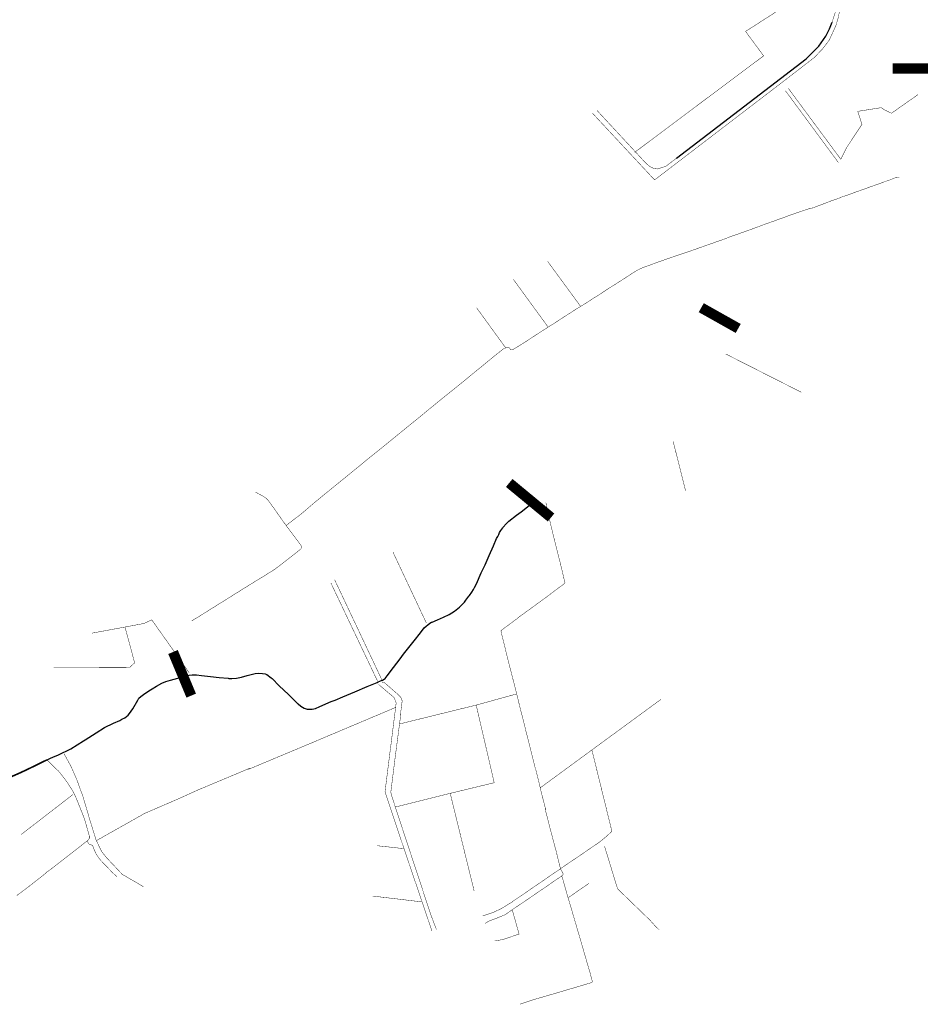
# Model space of a CAD drawing. Header units: metres. Extents: x 149734 to 159069, y 372625 to 380601.
# Tile 2 of 30: x 153494 to 155680, y 374793 to 377181. Entities that reach past the tile are written whole.
import ezdxf

# ---------------------------------------------------------------- set-up
doc = ezdxf.new("R2010")
doc.units = ezdxf.units.M
doc.header["$MEASUREMENT"] = 0
doc.layers.add('Beeklopen', color=7, linetype='Continuous', true_color=0x5291a5)
doc.layers.add('waterlopen', color=7, linetype='Continuous', true_color=0x5291a5)
doc.layers.add('Stuwen', color=3, linetype='Continuous')

msp = doc.modelspace()

# ---------------------------------------------------------------- linework, layer by layer
at = {"layer": 'Beeklopen'}
for p, q in [((154681.4, 375964.7), (154700.1, 375979.6)), ((154700.1, 375979.6), (154705.6, 375983.7)), ((154705.6, 375983.7), (154711.2, 375988)), ((154659, 375937.3), (154661.9, 375942.1)), ((154661.9, 375942.1), (154666.6, 375949.2)), ((154666.6, 375949.2), (154667.8, 375950.6)), ((154667.8, 375950.6), (154674.8, 375958.4)), ((154674.8, 375958.4), (154681.4, 375964.7)), ((154643.9, 375904.9), (154651.7, 375922.9)), ((154651.7, 375922.9), (154654.2, 375928.1)), ((154654.2, 375928.1), (154656.6, 375932.8)), ((154656.6, 375932.8), (154659, 375937.3)), ((154633.5, 375881.6), (154643.9, 375904.9)), ((154623.8, 375859.5), (154633.5, 375881.6)), ((154614.4, 375839.6), (154618.8, 375849.2)), ((154618.8, 375849.2), (154623.8, 375859.5)), ((154603.3, 375814.7), (154609.5, 375828.1)), ((154609.5, 375828.1), (154614.4, 375839.6)), ((154591.4, 375792.8), (154595.7, 375799.7)), ((154595.7, 375799.7), (154597.8, 375803.8)), ((154597.8, 375803.8), (154603.3, 375814.7)), ((154576.8, 375773.3), (154584.5, 375783)), ((154584.5, 375783), (154585.6, 375784.5)), ((154585.6, 375784.5), (154591.4, 375792.8)), ((154549.3, 375746.7), (154561.9, 375756.5)), ((154561.9, 375756.5), (154573.4, 375768.3)), ((154573.4, 375768.3), (154575.2, 375771.2)), ((154575.2, 375771.2), (154576.8, 375773.3)), ((154508.2, 375725.9), (154522.4, 375732.2)), ((154522.4, 375732.2), (154536.3, 375738.9)), ((154536.3, 375738.9), (154549.3, 375746.7)), ((154466.6, 375694.3), (154476.1, 375706)), ((154476.1, 375706), (154489.2, 375717.4)), ((154489.2, 375717.4), (154494, 375720.3)), ((154494, 375720.3), (154494.9, 375719.9)), ((154494.9, 375719.9), (154508.2, 375725.9)), ((154451.2, 375674.8), (154466.6, 375694.3)), ((154435.5, 375654.3), (154451.2, 375674.8)), ((154401.4, 375609.8), (154417.6, 375631.1)), ((154417.6, 375631.1), (154426, 375642.6)), ((154426, 375642.6), (154435.5, 375654.3)), ((154386.3, 375590.2), (154401.4, 375609.8)), ((153860, 375579.6), (153877.8, 375584.3)), ((153877.8, 375584.3), (153885.9, 375586.3)), ((153885.9, 375586.3), (153892.7, 375588.3)), ((153892.7, 375588.3), (153893.4, 375588.3)), ((153893.4, 375588.3), (153895.7, 375588.7)), ((153895.7, 375588.7), (153898.6, 375589.5)), ((153898.6, 375589.5), (153903.5, 375590.8)), ((153903.5, 375590.8), (153905.8, 375591.3)), ((153905.8, 375591.3), (153912.9, 375592.5)), ((153912.9, 375592.5), (153923.3, 375592.4)), ((153923.3, 375592.4), (153935.4, 375590.9)), ((153935.4, 375590.9), (153957.2, 375588.2)), ((153957.2, 375588.2), (153978.2, 375586.1)), ((153978.2, 375586.1), (154000, 375583.9)), ((154000, 375583.9), (154001.9, 375583.7)), ((154001.9, 375583.7), (154008.9, 375583.5)), ((154008.9, 375583.5), (154020.8, 375584.6)), ((154020.8, 375584.6), (154032.3, 375586.6)), ((154032.3, 375586.6), (154046.6, 375590.4)), ((154046.6, 375590.4), (154065.9, 375595.5)), ((154065.9, 375595.5), (154075, 375596.2)), ((154075, 375596.2), (154083.4, 375595.7)), ((154083.4, 375595.7), (154089.9, 375594.6)), ((154089.9, 375594.6), (154093.8, 375593.2)), ((154093.8, 375593.2), (154104.7, 375585.3)), ((154104.7, 375585.3), (154106.9, 375583.4)), ((154106.9, 375583.4), (154124, 375566)), ((154378.8, 375582.1), (154380.8, 375583.8)), ((154380.8, 375583.8), (154386.3, 375590.2)), ((153816.1, 375558.8), (153826.6, 375565.2)), ((153826.6, 375565.2), (153839.5, 375572.2)), ((153839.5, 375572.2), (153848.9, 375576.1)), ((153848.9, 375576.1), (153860, 375579.6)), ((154124, 375566), (154146.6, 375544.3)), ((154307.8, 375551.3), (154337.8, 375563.8)), ((154337.8, 375563.8), (154361.8, 375573.8)), ((154361.8, 375573.8), (154364.1, 375575.3)), ((154364.1, 375575.3), (154368.2, 375576.7)), ((154368.2, 375576.7), (154368.5, 375576.8)), ((154368.5, 375576.8), (154373.7, 375579.1)), ((154373.7, 375579.1), (154374.6, 375579.5)), ((154374.6, 375579.5), (154378.8, 375582.1)), ((153780.8, 375530.9), (153783.7, 375535.4)), ((153783.7, 375535.4), (153788.3, 375540.2)), ((153788.3, 375540.2), (153794.6, 375544.7)), ((153794.6, 375544.7), (153807.7, 375553.2)), ((153807.7, 375553.2), (153816.1, 375558.8)), ((154146.6, 375544.3), (154168.8, 375523)), ((154259.8, 375531), (154278.8, 375539)), ((154278.8, 375539), (154307.8, 375551.3)), ((153769, 375509.8), (153780.8, 375530.9)), ((154168.8, 375523), (154169.9, 375521.9)), ((154169.9, 375521.9), (154176.2, 375516.3)), ((154176.2, 375516.3), (154184.4, 375511.2)), ((154212.3, 375511.1), (154222.6, 375515.5)), ((154222.6, 375515.5), (154250.5, 375527.4)), ((154250.5, 375527.4), (154259.8, 375531)), ((153742.3, 375484.6), (153749.3, 375488.3)), ((153749.3, 375488.3), (153757.3, 375494.3)), ((153757.3, 375494.3), (153761.2, 375498.6)), ((153761.2, 375498.6), (153769, 375509.8)), ((154184.4, 375511.2), (154191.6, 375509)), ((154191.6, 375509), (154204, 375509.1)), ((154204, 375509.1), (154212.3, 375511.1)), ((153679.8, 375452), (153699.8, 375464.9)), ((153699.8, 375464.9), (153721.7, 375475)), ((153721.7, 375475), (153737, 375482)), ((153737, 375482), (153742.3, 375484.6)), ((153653.1, 375435), (153679.8, 375452)), ((153618.6, 375413.2), (153649.2, 375431.9)), ((153649.2, 375431.9), (153653.1, 375435)), ((153569.4, 375390.4), (153575, 375392.8)), ((153575, 375392.8), (153588.4, 375398.1)), ((153588.4, 375398.1), (153618.6, 375413.2)), ((153560.6, 375386.1), (153562.6, 375387)), ((153562.6, 375387), (153569.4, 375390.4))]:
    msp.add_line(p, q, dxfattribs=at)
at = {"layer": 'Beeklopen', "const_width": 3.9}
msp.add_lwpolyline([(153560.6, 375386.1), (153559.5, 375385.6), (153511.2, 375362), (153491.9, 375353.1), (153478, 375347), (153462.2, 375340.3), (153445.3, 375331.7), (153429.9, 375324.6), (153418.4, 375318.6), (153408.7, 375311.6), (153400.9, 375303.3), (153394.8, 375296), (153385.5, 375282.3), (153380.7, 375275.4)], dxfattribs=at)
at = {"layer": 'Stuwen', "const_width": 25}
for points in [[(155612.6, 377063.1), (155727.2, 377063.1)], [(155148.1, 376482.9), (155237.8, 376432.5)], [(154682.2, 376057.8), (154783.6, 375974)], [(153866.5, 375647.7), (153910.6, 375541.9)]]:
    msp.add_lwpolyline(points, dxfattribs=at)
at = {"layer": 'waterlopen'}
msp.add_line((154711.2, 375988), (154743.1, 376012.6), dxfattribs=at)
at = {"layer": 'waterlopen', "const_width": 1}
for points in [[(155465.5, 377175.3), (155472.7, 377197.3), (155474.1, 377207.6), (155472.4, 377247.9), (155465.4, 377286.5), (155465.3, 377286.6), (155440.1, 377425.7), (155434.9, 377453.5), (155432.5, 377473.7), (155435.4, 377487.8), (155437.2, 377533.9), (155443.4, 377595.6), (155455.6, 377669.3), (155460.7, 377699.8), (155469.1, 377750.8), (155469.4, 377752.5), (155489, 377858.7)], [(155455.4, 377415.2), (155475.2, 377306.4), (155482, 377269), (155485.1, 377247.9), (155485.6, 377236.1), (155484.5, 377206.2), (155484.4, 377206), (155480.3, 377185.3), (155474.7, 377166.8), (155458.6, 377131.7), (155442.7, 377110.9), (155423.1, 377090.2), (155347.1, 377031.5), (155347, 377031.4), (155343.5, 377028.7), (155338.5, 377024.9), (155035, 376792.8), (155033.6, 376794.2), (154966.8, 376865.9), (154884.5, 376954.2)], [(155467.9, 377288), (155465.4, 377286.5), (155420.1, 377258.5), (155419.7, 377258.3), (155255.7, 377152.9), (155261.6, 377144.9), (155266.1, 377138.8), (155279, 377121.3), (155299.4, 377093.7), (154988.3, 376860.9), (154986.9, 376859.8)], [(155352.2, 377009.3), (155372.2, 376982.2), (155433, 376899.8), (155480.7, 376835.2)], [(155359.5, 377014.7), (155359.5, 377014.7), (155359.5, 377014.7), (155486.6, 376843)], [(155486.6, 376843), (155500.7, 376871.1), (155538.1, 376927.3), (155527.9, 376959.1), (155584.6, 376968), (155594.5, 376961.8), (155609.7, 376954.5), (155650.5, 376983.2), (155667.3, 376995), (155674.2, 376999.9)], [(154895.4, 376961), (154988.3, 376860.9), (154988.3, 376860.9), (155013.1, 376834.1), (155018.5, 376829.3), (155022.8, 376825.4), (155032.5, 376820.8), (155042.2, 376819.3), (155053.7, 376823.1), (155057.9, 376824.4), (155064, 376827.1), (155067.5, 376829.8), (155076.8, 376836.9), (155087.9, 376845.4)], [(154141.1, 375954.5), (154142.1, 375955.4), (154146.5, 375958.9), (154151, 375962.4), (154177.3, 375982.4), (154210.4, 376010.7), (154235.8, 376031.6), (154287.7, 376073.7), (154312.3, 376093.8), (154314.7, 376095.7), (154317.2, 376097.7), (154335.5, 376112.9), (154366.4, 376137.7), (154385, 376152.7), (154408.7, 376172.1), (154442.6, 376199.7), (154460.2, 376213.9), (154487.3, 376236.2), (154520, 376262.9), (154540.6, 376279.4), (154571.9, 376304.6), (154598.3, 376326.5), (154619.4, 376343.5), (154645.4, 376365), (154667.4, 376382.4), (154669.2, 376383.6), (154671, 376384.8), (154676.7, 376385.8), (154676.6, 376385.9), (154679, 376386.4), (154680.5, 376386.3), (154682.3, 376385.4), (154685.8, 376381.1), (154689, 376380.3), (154690.4, 376380.9), (154698.8, 376385.8), (154723.9, 376401.5), (154765.6, 376428.8), (154793.1, 376446.1), (154819.7, 376463.4), (154845, 376479.7), (154861.7, 376489.7), (154881.5, 376502.5), (154902.1, 376515.5), (154921.7, 376528.5), (154933, 376535.5), (154940.6, 376540.2), (154959.8, 376552.6), (154978.6, 376564.8), (154993.2, 376574), (154998.6, 376576.6), (155008.9, 376581.1), (155018.2, 376584.3), (155020.3, 376584.9), (155029.2, 376588.4), (155049, 376595.5), (155069.2, 376602.5), (155088.9, 376609.3), (155106.7, 376615.3), (155113.4, 376617.6), (155125.7, 376621.7), (155146.3, 376629), (155167, 376636.4), (155188.1, 376643.7), (155208.4, 376650.7), (155212.3, 376652.8), (155223.9, 376656.9), (155255.3, 376667.8), (155276.2, 376675.5), (155295.7, 376682.8), (155299.5, 376684.2), (155315.2, 376689.7), (155338.4, 376698), (155358.9, 376705.5), (155377.4, 376712.1), (155391.4, 376717), (155395.2, 376717.9), (155398.2, 376719), (155409.3, 376722.8), (155418.3, 376724.8), (155448.3, 376736.1), (155463.5, 376741.9), (155481.3, 376748), (155489.4, 376751.6), (155502.4, 376755.7), (155522.7, 376763.3), (155537.7, 376768.5), (155552.3, 376773.8), (155585.3, 376785.5), (155593.3, 376788.6), (155604.3, 376792.2), (155618.9, 376798), (155620.6, 376798.8), (155622.2, 376799), (155623.2, 376799.1), (155623.9, 376799.2), (155627.3, 376799.2), (155628.6, 376799.2)], [(154775.5, 376595), (154799.6, 376562.2), (154854.5, 376487.3)], [(154692.1, 376551.8), (154728, 376502.4), (154775.7, 376437.1)], [(154673.5, 376385.6), (154603.2, 376482.4)], [(155390.6, 376277.9), (155207.7, 376370.5)], [(155079.9, 376158.8), (155110.3, 376038.2)], [(153560.6, 375386.1), (153562.6, 375387), (153569.4, 375390.4), (153575, 375392.8), (153588.4, 375398.1), (153618.6, 375413.2), (153649.2, 375431.9), (153653.1, 375435), (153679.8, 375452), (153699.8, 375464.9), (153721.7, 375475), (153737, 375482), (153742.3, 375484.6), (153749.3, 375488.3), (153757.3, 375494.3), (153761.2, 375498.6), (153769, 375509.8), (153780.8, 375530.9), (153783.7, 375535.4), (153788.3, 375540.2), (153794.6, 375544.7), (153807.7, 375553.2), (153816.1, 375558.8), (153826.6, 375565.2), (153839.5, 375572.2), (153848.9, 375576.1), (153860, 375579.6), (153877.8, 375584.3), (153885.9, 375586.3), (153892.7, 375588.3), (153893.4, 375588.3), (153895.7, 375588.7), (153898.6, 375589.5), (153903.5, 375590.8), (153905.8, 375591.3), (153912.9, 375592.5), (153923.3, 375592.4), (153935.4, 375590.9), (153957.2, 375588.2), (153978.2, 375586.1), (154000, 375583.9), (154001.9, 375583.7), (154008.9, 375583.5), (154020.8, 375584.6), (154032.3, 375586.6), (154046.6, 375590.4), (154065.9, 375595.5), (154075, 375596.2), (154083.4, 375595.7), (154089.9, 375594.6), (154093.8, 375593.2), (154104.7, 375585.3), (154106.9, 375583.4), (154124, 375566), (154146.6, 375544.3), (154168.8, 375523), (154169.9, 375521.9), (154176.2, 375516.3), (154184.4, 375511.2), (154191.6, 375509), (154204, 375509.1), (154212.3, 375511.1), (154222.6, 375515.5), (154250.5, 375527.4), (154259.8, 375531), (154278.8, 375539), (154307.8, 375551.3), (154337.8, 375563.8), (154361.8, 375573.8), (154364.1, 375575.3), (154368.2, 375576.7), (154368.5, 375576.8), (154373.7, 375579.1), (154374.6, 375579.5), (154378.8, 375582.1), (154380.8, 375583.8), (154386.3, 375590.2), (154401.4, 375609.8), (154417.6, 375631.1), (154426, 375642.6), (154435.5, 375654.3), (154451.2, 375674.8), (154466.6, 375694.3), (154476.1, 375706), (154489.2, 375717.4), (154494, 375720.3), (154494.9, 375719.9), (154508.2, 375725.9), (154522.4, 375732.2), (154536.3, 375738.9), (154549.3, 375746.7), (154561.9, 375756.5), (154573.4, 375768.3), (154575.2, 375771.2), (154576.8, 375773.3), (154584.5, 375783), (154585.6, 375784.5), (154591.4, 375792.8), (154595.7, 375799.7), (154597.8, 375803.8), (154603.3, 375814.7), (154609.5, 375828.1), (154614.4, 375839.6), (154618.8, 375849.2), (154623.8, 375859.5), (154633.5, 375881.6), (154643.9, 375904.9), (154651.7, 375922.9), (154654.2, 375928.1), (154656.6, 375932.8), (154659, 375937.3), (154661.9, 375942.1), (154666.6, 375949.2), (154667.8, 375950.6), (154674.8, 375958.4), (154681.4, 375964.7), (154700.1, 375979.6), (154705.6, 375983.7), (154711.2, 375988), (154730.2, 376003.3), (154743.1, 376012.6)], [(154067.2, 376035.2), (154076.8, 376030), (154087, 376024.5), (154092.5, 376020.5), (154097, 376016), (154102.8, 376008), (154114.9, 375991.4), (154133.7, 375964.2), (154139, 375957.3), (154141.1, 375954.5)], [(154818.5, 375073.9), (154818.3, 375075), (154811.9, 375098), (154810.8, 375100.9), (154809.8, 375103.8), (154811, 375105.6), (154813.5, 375109.3), (154810.5, 375114.7), (154810.2, 375115.2), (154810.2, 375115.3), (154807.4, 375120.1), (154806.8, 375122.3), (154804.1, 375131.4), (154794.7, 375170.3), (154793.9, 375172.4), (154781.7, 375218.6), (154769.8, 375265.1), (154769.9, 375268.6), (154757.7, 375316.6), (154757.4, 375318.3), (154756.2, 375323.4), (154755.4, 375326.4), (154754.6, 375329.4), (154754.6, 375330.8), (154746.6, 375362.4), (154745.5, 375365.7), (154733.7, 375412.9), (154721.8, 375459.5), (154721.2, 375462.7), (154708.9, 375511.1), (154697, 375559.4), (154696.9, 375560), (154685.4, 375604.5), (154673.4, 375651.8), (154672.9, 375655.2), (154664.8, 375687.5), (154662.6, 375696.4), (154662.2, 375698.3), (154662.1, 375699.1), (154662.5, 375699.7), (154664, 375701), (154677.3, 375710.9), (154702.2, 375729.3), (154702.2, 375729.4), (154702.2, 375729.9), (154741.3, 375758.2), (154780.1, 375786.6), (154783.7, 375789.6), (154814.3, 375812.3), (154817.7, 375815.2), (154816.7, 375819.1), (154815.7, 375823.1), (154815.3, 375824.6), (154806, 375863.8), (154803.5, 375873.3), (154791.4, 375921.2), (154779.5, 375971.1), (154780, 375971.4), (154773.4, 375999.8), (154771.1, 376010.3)], [(153911.7, 375723), (153938.3, 375739.4), (153968.1, 375758.1), (153993.7, 375774), (154023.3, 375792.6), (154050.2, 375809.4), (154079.2, 375827), (154106.2, 375843.8), (154114.9, 375849.6), (154123, 375855.5), (154138.6, 375867.8), (154160.5, 375884.8), (154174.4, 375895.9), (154176.7, 375897.9), (154177.8, 375900), (154178.2, 375902.8), (154177.3, 375905.6), (154175.7, 375908.1), (154159.2, 375930.2), (154143.7, 375950.7), (154141.1, 375954.5)], [(154400.2, 375889.8), (154481.1, 375718.1)], [(154374, 375578.6), (154373.7, 375579.1), (154372.8, 375581.1), (154371, 375584.9), (154337.3, 375656.3), (154258.7, 375822.7)], [(154249.6, 375814.9), (154361.2, 375580.3), (154363.5, 375575.5), (154363.6, 375575.2)], [(153670.2, 375693.5), (153748.7, 375708.1), (153749.9, 375708.3), (153795.9, 375716.9), (153813.5, 375725.1), (153814.9, 375725.8)], [(153814.9, 375725.8), (153905.6, 375597.5)], [(153577, 375609.5), (153582.3, 375609.5), (153629.3, 375609.3), (153642.6, 375609.4), (153710.9, 375609.8), (153750.8, 375609.8), (153754.8, 375609.9), (153760.6, 375609.9), (153773.3, 375621.4), (153763.5, 375658.5), (153749.9, 375708.3)], [(154365.3, 375569), (154402.9, 375537.2), (154407.9, 375524.5), (154406.6, 375513.3), (154382.8, 375324.7), (154380.8, 375308.2), (154426.9, 375170.8), (154440.4, 375131.1), (154494.7, 374971.1)], [(154373.4, 375575.9), (154374.9, 375574.2), (154375.9, 375574), (154378.7, 375573.6), (154381.3, 375571.9), (154388.4, 375565.7), (154413.3, 375543.9), (154419.1, 375537.8), (154421.7, 375532), (154422.3, 375529.3), (154422.2, 375526.8), (154421.4, 375520.3), (154420, 375509.6), (154419.1, 375502.8), (154419, 375500.4), (154418.7, 375493.7), (154418, 375487.9), (154406, 375396.6), (154397.6, 375329.6), (154395.1, 375309.7), (154395.3, 375305.4), (154397.3, 375297.8), (154400.9, 375286.8), (154448.5, 375142.1), (154450.7, 375135.5), (154493, 375007.5), (154505.6, 374974.7)], [(154699.6, 375545.9), (154602.1, 375519), (154628.2, 375406.4), (154645.7, 375330.7), (154539, 375304.9), (154568.2, 375185.8), (154595.5, 375074.6), (154597, 375068.2)], [(154406.6, 375513.3), (154204.8, 375428.2)], [(154602.1, 375519), (154416.3, 375473.3)], [(154757.3, 375318.2), (154757.4, 375318.3), (154776, 375331.9), (154842.5, 375380.6), (154867.3, 375398.8), (155050.1, 375532.7)], [(154204.8, 375428.2), (154204.7, 375428.1), (154049.4, 375363.1)], [(153794.8, 375078.5), (153743.2, 375108.5), (153741.1, 375110.7), (153705, 375149.1), (153693.6, 375163.3), (153689.3, 375171.8), (153679.8, 375191.8), (153664.5, 375241), (153648, 375297), (153632.7, 375338.9), (153618.8, 375370.6), (153613.8, 375379.5), (153608.8, 375388.8), (153602.2, 375400.7)], [(154883.1, 375409), (154931.3, 375212.9), (154917, 375199.5), (154899.4, 375185.3), (154893, 375181), (154809.6, 375124.2), (154808.1, 375123.3)], [(153380.7, 375275.4), (153385.5, 375282.3), (153394.8, 375296), (153400.9, 375303.3), (153408.7, 375311.6), (153418.4, 375318.6), (153429.9, 375324.6), (153445.3, 375331.7), (153462.2, 375340.3), (153478, 375347), (153491.9, 375353.1), (153511.2, 375362), (153559.5, 375385.6), (153560.6, 375386.1)], [(153657.6, 375189.2), (153660.8, 375191.7), (153663.3, 375195.9), (153663.5, 375200.9), (153658.8, 375217.8), (153654.5, 375233.1), (153649.9, 375247.5), (153641.1, 375269.4), (153637.1, 375279.6), (153631.8, 375292.8), (153627.7, 375301.7), (153623.2, 375310.2), (153616.2, 375321.7), (153610.2, 375331), (153604.6, 375338.8), (153598.2, 375347), (153593.3, 375353.4), (153592.6, 375354.4), (153590.4, 375356.9), (153588.2, 375359.4), (153584.8, 375362.4), (153568.1, 375378.8), (153567.3, 375379.7), (153565, 375381.8), (153562.7, 375384), (153560.6, 375386.1)], [(153681.7, 375190.9), (153797.5, 375256.2), (153883.8, 375293.5), (153926.5, 375312.9), (154052.4, 375365.7)], [(153498.4, 375205.3), (153500.9, 375207.3), (153539.8, 375237.3), (153602.1, 375285.4), (153623.8, 375302.2)], [(154406.1, 375271.7), (154539, 375304.9)], [(153487.4, 375057.1), (153507, 375071.6), (153523.9, 375084.6), (153556.7, 375110.4), (153557.9, 375111.8), (153559.5, 375113.3), (153561.2, 375114.7), (153562.9, 375115.6), (153580.5, 375129), (153602.9, 375146.4), (153617.1, 375157.4), (153632.9, 375169.8), (153645.8, 375179.9), (153646.4, 375180.4), (153648.4, 375182), (153650.4, 375183.6), (153654.3, 375186.7), (153657.6, 375189.2)], [(153730.1, 375102.9), (153718.7, 375113.6), (153701.9, 375131), (153691.6, 375141.8), (153685.1, 375149.8), (153680.1, 375157.6), (153675.6, 375166.9), (153672.5, 375175.3), (153671.1, 375178.5), (153666.4, 375180.9), (153663.4, 375180.9), (153661.1, 375184.3), (153658.8, 375187.7), (153657.6, 375189.2)], [(154361.2, 375177.9), (154361.6, 375177.9), (154426.9, 375170.8)], [(154913.5, 375176.4), (154929.5, 375124.4), (154929.6, 375123.7), (154945.1, 375073.4), (154978.7, 375040.8), (154999.6, 375020.6), (155003.9, 375016.4), (155020, 375000.9), (155024.4, 374996.7), (155024.4, 374996.6), (155036.5, 374983), (155045.7, 374974.3)], [(154617.9, 375007.7), (154624.2, 375009.6), (154643.8, 375016.3), (154652.9, 375020.6), (154662.7, 375025.1), (154672.6, 375031.2), (154690.3, 375042.1), (154690.8, 375042.9), (154705.7, 375052.8), (154714.9, 375059.2), (154803.8, 375120.2), (154806.8, 375122.3), (154808.1, 375123.3)], [(154623.9, 374989.6), (154632.8, 374995.1), (154652.5, 375002.5), (154655.9, 375004), (154671.7, 375010.2), (154688.5, 375021.9), (154689.5, 375022.6), (154751.1, 375064.4), (154807.4, 375103.1), (154810.8, 375105.5), (154811, 375105.6), (154812.2, 375106.5)], [(154875.9, 375086.8), (154826.8, 375052.8), (154826.3, 375052.4)], [(154708.4, 374793.7), (154742.4, 374804.9), (154802.5, 374822.3), (154877.8, 374844.7), (154882.1, 374846), (154882.9, 374846.3), (154883.6, 374847.1), (154883.8, 374848.6), (154878.8, 374867.9), (154877.9, 374871), (154877, 374874), (154853.5, 374955), (154825.3, 375050.9), (154818.5, 375073.9)], [(154469.9, 375041.7), (154351.1, 375055.8)], [(154647.1, 374946.9), (154667.1, 374950.4), (154706.1, 374963.7), (154695.6, 375000.9), (154689.5, 375022.6)]]:
    msp.add_lwpolyline(points, dxfattribs=at)
at = {"layer": 'waterlopen', "color": 253}
msp.add_lwpolyline([(155087.9, 376845.4), (155340.5, 377038.4), (155402.8, 377086.2), (155433.7, 377116.8), (155450.2, 377141.4), (155459.5, 377159.3), (155465.5, 377175.3)], dxfattribs=at)

doc.saveas('drawing.dxf')
